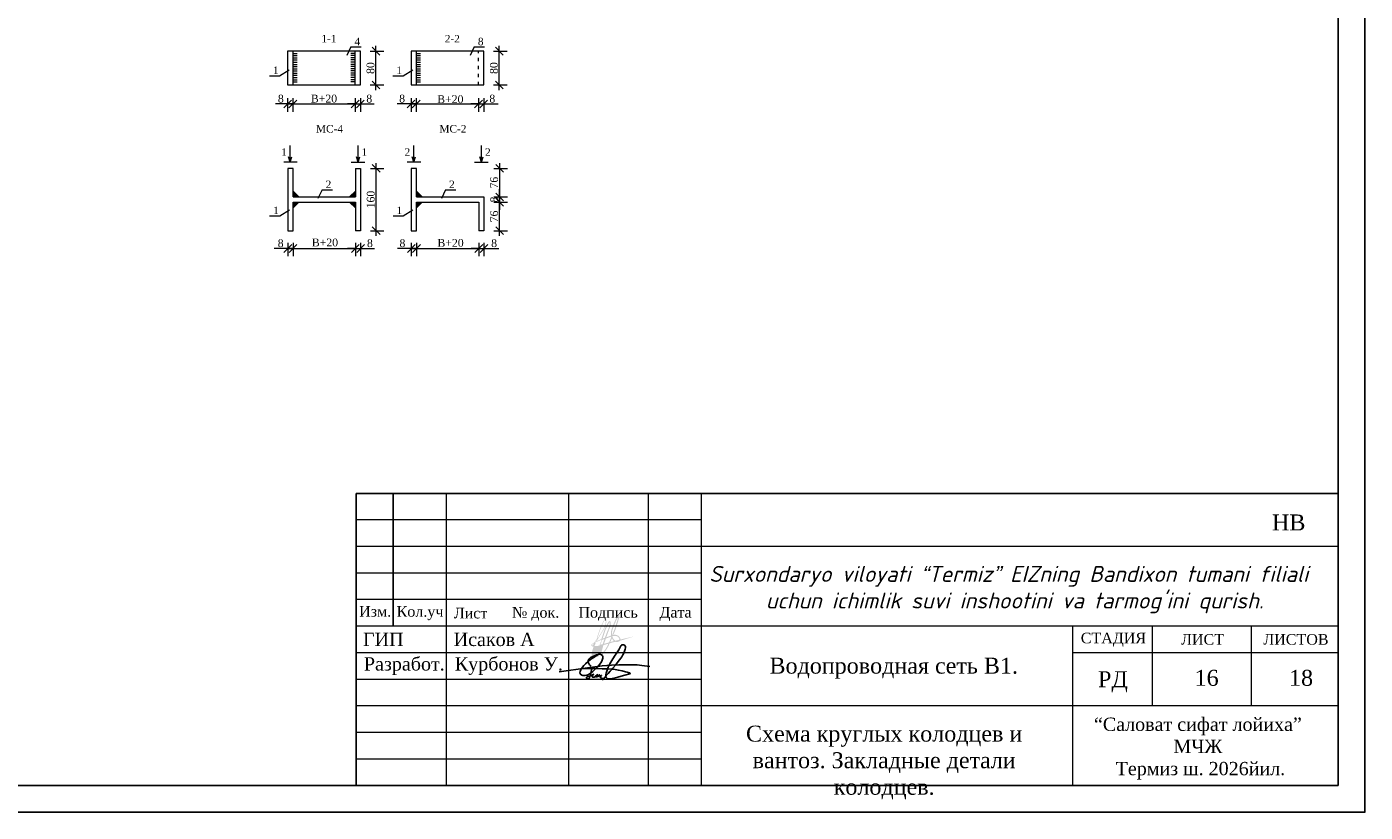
# Model space of a CAD drawing. Extents: x 0 to 361260, y 0 to 4201817.
# Tile 5 of 256: x 360317 to 360570, y 4193509 to 4193657. Entities that reach past the tile are written whole.
import ezdxf

# ---------------------------------------------------------------- set-up
doc = ezdxf.new("R2010")
doc.units = 0
doc.header["$LTSCALE"] = 0.5
doc.header["$MEASUREMENT"] = 0
doc.linetypes.add('ACAD_ISO03W100', pattern=[30, 12, -18])
for name, color, linetype in [('(002) Рамка', 7, 'Continuous'), ('(007) Здания', 7, 'Continuous'), ('Канализация 2', 7, 'Continuous'), ('НВК-сервис', 7, 'Continuous'), ('НВК_сервис', 7, 'Continuous'), ('Рамка', 7, 'Continuous')]:
    doc.layers.add(name, color=color, linetype=linetype)
doc.styles.add('Arial', font='arial.ttf')
doc.styles.add('H', font='times.ttf', dxfattribs={"height": 250})
doc.styles.add('NSI4', font='times.ttf', dxfattribs={"height": 300})
doc.styles.add('style3', font='times.ttf', dxfattribs={"height": 2.5})
doc.styles.add('TimesCr', font='times.ttf')
doc.styles.add('Н3', font='times.ttf', dxfattribs={"height": 300})

# ---------------------------------------------------------------- blocks, each defined once
blk = doc.blocks.new('_Oblique')
at = {"color": 0, "linetype": 'ByBlock', "lineweight": -2}
blk.add_line((-0.5, -0.5), (0.5, 0.5), dxfattribs=at)

msp = doc.modelspace()

# ---------------------------------------------------------------- hatches: boundary and pattern name
h = msp.add_hatch(color=256)
h.dxf.hatch_style = 1
h.paths.add_polyline_path([(360423.875, 4193538.407, 0.1262508), (360423.974, 4193537.885, 0.4193589), (360424.277, 4193537.82, 0.0278241), (360424.777, 4193538.328, 0.3725668), (360425.058, 4193538.268, 0.0744506), (360425.507, 4193538.788, 0.1762649), (360425.651, 4193538.641, 0.2381483), (360425.943, 4193538.735, 0.070359), (360427.014, 4193540.211), (360427.3, 4193540.825), (360427.949, 4193541.012), (360428.336, 4193541.105, 0.1285859), (360428.715, 4193541.066, 0.1100403), (360429.139, 4193541.209, 0.0952032), (360429.262, 4193541.325), (360429.765, 4193541.445), (360431.829, 4193542.11), (360429.717, 4193541.634), (360429.333, 4193541.543, 0.1570642), (360429.183, 4193541.949, 0.1098425), (360428.897, 4193542.256, 0.0941377), (360428.381, 4193542.425, 0.0581307), (360427.982, 4193542.407), (360428.372, 4193543.352), (360428.871, 4193544.889), (360429.093, 4193545.649, 0.0929271), (360429.13, 4193546.039, 0.7179445), (360428.84, 4193546.102, 0.0455168), (360427.824, 4193543.907, 0.0568013), (360427.538, 4193542.96, 0.0889927), (360427.549, 4193542.272), (360426.667, 4193541.961), (360427.189, 4193543.422, 0.1256115), (360427.5, 4193544.653, 0.028403), (360427.476, 4193544.884, 0.5525631), (360427.165, 4193544.973, 0.053921), (360426.943, 4193544.66, 0.0604641), (360426.218, 4193543.105), (360425.726, 4193541.622), (360424.892, 4193541.224), (360425.028, 4193541.569, 0.00753), (360425.255, 4193541.922), (360426.122, 4193543.306, 0.0638362), (360426.599, 4193544.476, 0.0703583), (360426.685, 4193545.254, 0.6062263), (360426.381, 4193545.39, 0.0763548), (360425.676, 4193544.014, 0.0488872), (360424.88, 4193541.699, -0.0171647), (360424.335, 4193540.93), (360424.173, 4193540.83), (360423.886, 4193540.629, 0.4383307), (360423.889, 4193540.312, 0.0958676), (360424.133, 4193540.214, 0.011487), (360424.282, 4193540.201, 0.018535), (360423.947, 4193539.174, 0.0144567)])
h.paths.add_polyline_path([(360425.998, 4193540.423), (360426.05, 4193540.578), (360426.066, 4193540.582, -0.0069687)], flags=16)
h.paths.add_polyline_path([(360423.949, 4193540.553), (360424.227, 4193540.748), (360424.397, 4193540.852, -0.011429), (360424.002, 4193540.359, -0.5668289)], flags=16)
h.paths.add_polyline_path([(360424.422, 4193540.294), (360424.712, 4193541.028), (360425.804, 4193541.55), (360425.705, 4193541.252), (360425.36, 4193540.412), (360425.33, 4193540.405, -0.0729591)], flags=16)
h.paths.add_polyline_path([(360424.402, 4193540.855, 0.0166532), (360424.937, 4193541.606), (360424.709, 4193541.027), (360424.584, 4193540.967)], flags=16)
h.paths.add_polyline_path([(360424.163, 4193540.408, 0.0158357), (360424.355, 4193540.393), (360424.361, 4193540.408, -0.1010979)], flags=16)
h.paths.add_polyline_path([(360424.564, 4193540.39), (360424.788, 4193540.957), (360425.641, 4193541.364), (360425.615, 4193541.286), (360425.289, 4193540.494, -0.0601848)], flags=0)
h.paths.add_polyline_path([(360424.937, 4193538.518, 0.0437798), (360425.564, 4193539.446), (360425.426, 4193539.039, -0.08725), (360424.977, 4193538.457, -1.2616524), (360424.933, 4193538.475, -0.0002215)], flags=16)
h.paths.add_polyline_path([(360425.524, 4193540.552), (360425.798, 4193541.218), (360425.884, 4193541.477), (360426.303, 4193541.625), (360425.976, 4193540.661)], flags=16)
h.paths.add_polyline_path([(360424.946, 4193541.622), (360424.991, 4193541.738, -0.0477082), (360425.768, 4193543.977, -0.0722291), (360426.411, 4193545.261, -0.9106759), (360426.586, 4193545.242, -0.0807738), (360426.471, 4193544.383, -0.0574093), (360426.037, 4193543.356), (360425.171, 4193541.974, -0.0075523)], flags=16)
h.paths.add_polyline_path([(360426.121, 4193540.496), (360426.328, 4193540.546), (360427.051, 4193540.754), (360426.839, 4193540.298, -0.0696064), (360425.812, 4193538.881, -0.199512), (360425.712, 4193538.832, -0.2918813), (360425.679, 4193538.941)], flags=16)
h.paths.add_polyline_path([(360425.226, 4193542.245, -0.0367022), (360425.858, 4193543.942, -0.072489), (360426.49, 4193545.206, 0.3316102), (360426.486, 4193545.322, -0.0888936), (360426.378, 4193544.411, -0.0573204), (360425.954, 4193543.406)], flags=0)
h.paths.add_polyline_path([(360426.583, 4193541.724), (360427.643, 4193542.098), (360427.379, 4193541.458), (360427.16, 4193540.989), (360426.224, 4193540.719)], flags=16)
h.paths.add_polyline_path([(360425.962, 4193541.711), (360426.404, 4193543.044, -0.0606541), (360427.112, 4193544.561, -0.0487256), (360427.287, 4193544.815, 0.2034911), (360427.309, 4193544.888, 0.3085655), (360427.302, 4193544.778, -0.1326643), (360427.045, 4193543.568), (360426.846, 4193543.042), (360426.937, 4193543.296), (360426.382, 4193541.86)], flags=16)
h.paths.add_polyline_path([(360427.409, 4193541.06), (360427.558, 4193541.379), (360427.718, 4193541.768, 0.0931386), (360428.102, 4193541.249), (360427.899, 4193541.201)], flags=16)
h.paths.add_polyline_path([(360428.361, 4193542.231, -0.0910522), (360428.794, 4193542.09, -0.1112488), (360429.021, 4193541.838, -0.1827008), (360429.139, 4193541.496), (360428.337, 4193541.305, -0.0378138), (360428.164, 4193541.463, 0.0684101), (360428.273, 4193541.358, -0.0969355), (360427.907, 4193541.827, -0.0483338), (360427.777, 4193542.156, -0.0973165)], flags=16)
h.paths.add_polyline_path([(360427.752, 4193543.036, -0.0503741), (360428.006, 4193543.835, -0.0428752), (360428.937, 4193545.879, -0.051462), (360428.906, 4193545.703), (360428.685, 4193544.947), (360428.189, 4193543.42), (360427.737, 4193542.326, -0.1024167)], flags=16)
at = {"layer": 'НВК_сервис', "lineweight": 20}
for points in [[(360367.658, 4193625.9), (360367.658, 4193624.819), (360368.739, 4193624.819)], [(360379.399, 4193625.9), (360379.399, 4193624.819), (360378.317, 4193624.819)], [(360390.901, 4193625.9), (360390.901, 4193624.819), (360391.983, 4193624.819)], [(360367.658, 4193622.759), (360367.658, 4193623.84), (360368.739, 4193623.84)], [(360379.399, 4193622.759), (360379.399, 4193623.84), (360378.317, 4193623.84)], [(360390.901, 4193622.759), (360390.901, 4193623.84), (360391.983, 4193623.84)]]:
    msp.add_hatch(color=0, dxfattribs=at).paths.add_polyline_path(points)

# ---------------------------------------------------------------- linework, layer by layer
at = {"layer": '(007) Здания'}
msp.add_line((360386.526, 4193569.009), (360386.526, 4193544.009), dxfattribs=at)
at = {"color": 0, "ltscale": 30}
msp.add_line((360149.526, 4193509.04), (360569.611, 4193509.04), dxfattribs=at)
at = {"color": 0, "ltscale": 100}
for points in [[(360421.999, 4193536.072), (360421.842, 4193535.835), (360421.711, 4193535.522), (360421.683, 4193535.249), (360421.802, 4193535.016), (360422.021, 4193534.849), (360422.23, 4193534.78), (360422.474, 4193534.768), (360422.685, 4193534.778), (360423.014, 4193534.841), (360423.326, 4193534.972), (360423.693, 4193535.203), (360424.141, 4193535.527), (360424.443, 4193535.81), (360425.195, 4193536.6), (360425.384, 4193536.818), (360425.628, 4193537.166), (360425.822, 4193537.485), (360425.965, 4193537.827), (360426.016, 4193538.023), (360426.007, 4193538.24), (360425.994, 4193538.363), (360425.971, 4193538.436), (360425.923, 4193538.499), (360425.825, 4193538.603), (360425.739, 4193538.664), (360425.617, 4193538.738), (360425.504, 4193538.763), (360425.282, 4193538.763), (360425.126, 4193538.706), (360424.749, 4193538.491), (360424.25, 4193538.172), (360423.709, 4193537.779), (360423.256, 4193537.401), (360422.769, 4193536.97), (360422.449, 4193536.664), (360421.999, 4193536.072), (360424.634, 4193536.1), (360425.196, 4193536.071), (360425.878, 4193536.052), (360426.376, 4193536.037), (360427.038, 4193536.013), (360427.746, 4193535.972), (360428.326, 4193535.875), (360428.928, 4193535.744), (360429.624, 4193535.626), (360430.281, 4193535.458), (360430.592, 4193535.398), (360430.778, 4193535.347), (360431.066, 4193535.259), (360431.142, 4193535.221), (360431.178, 4193535.203), (360431.198, 4193535.172), (360431.184, 4193535.147), (360431.103, 4193535.099), (360430.138, 4193534.807), (360429.483, 4193534.632), (360428.846, 4193534.443), (360428.102, 4193534.241), (360427.817, 4193534.184), (360427.628, 4193534.146), (360427.204, 4193534.139), (360426.963, 4193534.163), (360426.834, 4193534.221), (360426.701, 4193534.321), (360426.637, 4193534.409), (360426.563, 4193534.575), (360426.543, 4193534.808), (360426.546, 4193534.951), (360426.618, 4193535.213), (360426.731, 4193535.612), (360427.009, 4193536.318), (360427.31, 4193536.942), (360427.689, 4193537.605), (360428.181, 4193538.398), (360428.628, 4193539.036), (360428.996, 4193539.585), (360429.21, 4193539.968), (360429.425, 4193540.353), (360429.519, 4193540.471), (360429.668, 4193540.538), (360429.812, 4193540.551), (360429.961, 4193540.531), (360430.142, 4193540.44), (360430.234, 4193540.319), (360430.28, 4193540.16), (360430.272, 4193539.948), (360430.234, 4193539.717), (360430.118, 4193539.341), (360429.948, 4193538.959), (360429.756, 4193538.626), (360429.562, 4193538.29), (360429.381, 4193538.021), (360429.16, 4193537.691), (360428.918, 4193537.389), (360428.368, 4193536.715), (360427.887, 4193536.144), (360427.746, 4193535.972), (360427.379, 4193535.568), (360427.021, 4193535.142), (360426.385, 4193534.424), (360425.983, 4193533.97), (360425.935, 4193533.992), (360425.93, 4193534.156), (360425.87, 4193534.25), (360425.775, 4193534.293), (360425.631, 4193534.337), (360425.535, 4193534.41), (360425.575, 4193534.509), (360425.642, 4193534.626), (360425.784, 4193534.777), (360425.293, 4193534.565), (360425.202, 4193534.64), (360425.17, 4193534.675), (360425.418, 4193534.877), (360425.415, 4193534.907), (360425.395, 4193534.913), (360425.072, 4193534.602), (360424.973, 4193534.553), (360424.883, 4193534.523), (360424.818, 4193534.514), (360424.743, 4193534.52), (360424.68, 4193534.54), (360424.644, 4193534.577), (360424.638, 4193534.603), (360425.011, 4193534.905), (360425.01, 4193534.943), (360424.977, 4193534.954), (360424.572, 4193534.563), (360424.487, 4193534.51), (360424.354, 4193534.466), (360424.172, 4193534.452), (360424.062, 4193534.479), (360423.991, 4193534.54), (360423.971, 4193534.643), (360424.037, 4193534.774), (360424.136, 4193534.944), (360424.198, 4193534.996), (360424.239, 4193535.004), (360424.259, 4193534.992), (360424.257, 4193534.974), (360423.638, 4193534.712), (360423.424, 4193534.633), (360423.208, 4193534.573), (360423.056, 4193534.514), (360422.974, 4193534.482), (360422.937, 4193534.449), (360422.917, 4193534.399), (360422.919, 4193534.308), (360422.945, 4193534.248), (360422.997, 4193534.2), (360423.061, 4193534.162), (360423.132, 4193534.12), (360423.204, 4193534.121), (360423.285, 4193534.141), (360423.342, 4193534.183), (360423.404, 4193534.228), (360423.452, 4193534.3), (360423.502, 4193534.375), (360423.55, 4193534.469), (360423.581, 4193534.553), (360423.611, 4193534.632), (360423.629, 4193534.68), (360423.629, 4193534.708), (360423.652, 4193534.798), (360423.681, 4193534.961), (360423.733, 4193535.213), (360423.79, 4193535.497), (360423.902, 4193535.868), (360423.983, 4193536.093)], [(360425.126, 4193538.706), (360424.82, 4193538.652), (360424.555, 4193538.55), (360424.239, 4193538.412), (360423.994, 4193538.283), (360423.714, 4193538.137), (360423.524, 4193537.991), (360423.388, 4193537.865), (360423.314, 4193537.734), (360423.267, 4193537.618), (360423.25, 4193537.538), (360423.244, 4193537.391), (360423.245, 4193537.292), (360423.283, 4193537.16), (360423.352, 4193537.029), (360423.422, 4193536.912), (360423.511, 4193536.794), (360423.623, 4193536.679), (360423.814, 4193536.538)], [(360417.758, 4193535.435), (360423.115, 4193536.24), (360425.858, 4193536.559), (360427.647, 4193536.68), (360429.041, 4193536.747), (360430.563, 4193536.772), (360431.899, 4193536.773), (360432.484, 4193536.749), (360433.371, 4193536.679), (360434.828, 4193536.472)]]:
    msp.add_lwpolyline(points, dxfattribs=at)
at = {"layer": 'Канализация 2', "lineweight": 0}
for p, q in [((360564.526, 4193569.04), (360379.526, 4193569.04)), ((360379.526, 4193569.04), (360379.526, 4193514.04)), ((360396.526, 4193569.04), (360396.526, 4193514.04)), ((360419.526, 4193569.04), (360419.526, 4193514.04)), ((360434.526, 4193569.04), (360434.526, 4193514.04)), ((360444.526, 4193569.04), (360444.526, 4193514.04)), ((360564.526, 4193569.04), (360564.526, 4193514.04)), ((360444.526, 4193564.04), (360379.526, 4193564.04)), ((360564.526, 4193559.04), (360379.526, 4193559.04)), ((360444.526, 4193554.04), (360379.526, 4193554.04)), ((360444.526, 4193549.04), (360379.526, 4193549.04)), ((360564.526, 4193544.04), (360379.526, 4193544.04)), ((360514.526, 4193514.04), (360514.526, 4193544.04)), ((360529.526, 4193529.04), (360529.526, 4193544.04)), ((360548.219, 4193529.04), (360548.219, 4193544.04)), ((360444.526, 4193539.04), (360379.526, 4193539.04)), ((360564.526, 4193539.04), (360514.526, 4193539.04)), ((360444.526, 4193534.04), (360379.526, 4193534.04)), ((360564.526, 4193529.04), (360379.526, 4193529.04)), ((360444.526, 4193524.04), (360379.526, 4193524.04)), ((360444.526, 4193519.04), (360379.526, 4193519.04)), ((360564.526, 4193514.04), (360379.526, 4193514.04))]:
    msp.add_line(p, q, dxfattribs=at)
at = {"layer": 'Канализация 2', "color": 0, "lineweight": 0}
msp.add_lwpolyline([(360379.526, 4193569.04), (360564.526, 4193569.04), (360564.526, 4193514.04), (360379.526, 4193514.04)], close=True, dxfattribs=at)
at = {"layer": 'Канализация 2', "lineweight": 0}
msp.add_lwpolyline([(360564.526, 4193514.04), (360379.526, 4193514.04)], close=True, dxfattribs=at)
at = {"layer": 'НВК_сервис', "color": 0, "linetype": 'ByBlock'}
for p, q in [((360569.526, 4193806.04), (360569.526, 4193509.04)), ((360569.526, 4193509.04), (360569.526, 4193806.04)), ((360564.526, 4193801.04), (360564.526, 4193514.04)), ((360564.526, 4193514.04), (360169.526, 4193514.04)), ((360149.526, 4193509.04), (360569.526, 4193509.04))]:
    msp.add_line(p, q, dxfattribs=at)
at = {"layer": 'НВК_сервис', "color": 0, "lineweight": 20}
for p, q in [((360383.266, 4193644.917), (360383.266, 4193653.234)), ((360406.51, 4193644.917), (360406.51, 4193653.234)), ((360366.632, 4193652.255), (360366.632, 4193645.895)), ((360380.33, 4193652.255), (360366.632, 4193652.255)), ((360367.611, 4193652.255), (360367.611, 4193645.895)), ((360367.611, 4193651.842), (360368.42, 4193651.842)), ((360367.611, 4193651.429), (360368.42, 4193651.429)), ((360367.611, 4193651.016), (360368.42, 4193651.016)), ((360367.611, 4193650.603), (360368.42, 4193650.603)), ((360378.555, 4193653.044), (360377.772, 4193651.435)), ((360379.352, 4193651.842), (360378.543, 4193651.842)), ((360379.352, 4193651.429), (360378.543, 4193651.429)), ((360379.352, 4193651.016), (360378.543, 4193651.016)), ((360379.352, 4193650.603), (360378.543, 4193650.603)), ((360379.352, 4193645.895), (360379.352, 4193652.255)), ((360380.33, 4193645.895), (360380.33, 4193652.255)), ((360382.194, 4193652.255), (360384.734, 4193652.255)), ((360389.876, 4193652.255), (360389.876, 4193645.895)), ((360403.574, 4193652.255), (360389.876, 4193652.255)), ((360390.855, 4193652.255), (360390.855, 4193645.895)), ((360390.855, 4193651.842), (360391.664, 4193651.842)), ((360390.855, 4193651.429), (360391.664, 4193651.429)), ((360390.855, 4193651.016), (360391.664, 4193651.016)), ((360390.855, 4193650.603), (360391.664, 4193650.603)), ((360401.798, 4193653.044), (360401.016, 4193651.435)), ((360403.574, 4193645.895), (360403.574, 4193652.255)), ((360405.438, 4193652.255), (360407.978, 4193652.255)), ((360365.133, 4193647.631), (360366.952, 4193648.753)), ((360367.611, 4193650.189), (360368.42, 4193650.189)), ((360367.611, 4193649.776), (360368.42, 4193649.776)), ((360367.611, 4193649.363), (360368.42, 4193649.363)), ((360367.611, 4193648.95), (360368.42, 4193648.95)), ((360367.611, 4193648.537), (360368.42, 4193648.537)), ((360367.611, 4193648.124), (360368.42, 4193648.124)), ((360379.352, 4193650.189), (360378.543, 4193650.189)), ((360379.352, 4193649.776), (360378.543, 4193649.776)), ((360379.352, 4193649.363), (360378.543, 4193649.363)), ((360379.352, 4193648.95), (360378.543, 4193648.95)), ((360379.352, 4193648.537), (360378.543, 4193648.537)), ((360379.352, 4193648.124), (360378.543, 4193648.124)), ((360388.377, 4193647.631), (360390.196, 4193648.753)), ((360390.855, 4193650.189), (360391.664, 4193650.189)), ((360390.855, 4193649.776), (360391.664, 4193649.776)), ((360390.855, 4193649.363), (360391.664, 4193649.363)), ((360390.855, 4193648.95), (360391.664, 4193648.95)), ((360390.855, 4193648.537), (360391.664, 4193648.537)), ((360390.855, 4193648.124), (360391.664, 4193648.124)), ((360366.632, 4193645.895), (360380.33, 4193645.895)), ((360367.611, 4193647.711), (360368.42, 4193647.711)), ((360367.611, 4193647.297), (360368.42, 4193647.297)), ((360367.611, 4193646.884), (360368.42, 4193646.884)), ((360367.611, 4193646.471), (360368.42, 4193646.471)), ((360379.352, 4193647.711), (360378.543, 4193647.711)), ((360379.352, 4193647.297), (360378.543, 4193647.297)), ((360379.352, 4193646.884), (360378.543, 4193646.884)), ((360379.352, 4193646.471), (360378.543, 4193646.471)), ((360382.194, 4193645.895), (360384.734, 4193645.895)), ((360389.876, 4193645.895), (360403.574, 4193645.895)), ((360390.855, 4193647.711), (360391.664, 4193647.711)), ((360390.855, 4193647.297), (360391.664, 4193647.297)), ((360390.855, 4193646.884), (360391.664, 4193646.884)), ((360390.855, 4193646.471), (360391.664, 4193646.471)), ((360405.438, 4193645.895), (360407.978, 4193645.895)), ((360366.632, 4193643.403), (360366.632, 4193640.863)), ((360367.611, 4193643.403), (360367.611, 4193640.863)), ((360367.611, 4193643.403), (360367.611, 4193640.863)), ((360379.352, 4193643.403), (360379.352, 4193640.863)), ((360379.352, 4193643.403), (360379.352, 4193640.863)), ((360380.33, 4193643.403), (360380.33, 4193640.863)), ((360389.876, 4193643.403), (360389.876, 4193640.863)), ((360390.855, 4193643.403), (360390.855, 4193640.863)), ((360390.855, 4193643.403), (360390.855, 4193640.863)), ((360402.596, 4193643.403), (360402.596, 4193640.863)), ((360402.596, 4193643.403), (360402.596, 4193640.863)), ((360403.574, 4193643.403), (360403.574, 4193640.863)), ((360366.632, 4193642.33), (360364.358, 4193642.33)), ((360367.611, 4193642.33), (360366.632, 4193642.33)), ((360366.632, 4193642.33), (360380.33, 4193642.33)), ((360367.611, 4193642.33), (360369.078, 4193642.33)), ((360379.352, 4193642.33), (360377.884, 4193642.33)), ((360379.352, 4193642.33), (360380.33, 4193642.33)), ((360380.33, 4193642.33), (360382.937, 4193642.33)), ((360389.876, 4193642.33), (360387.27, 4193642.33)), ((360390.855, 4193642.33), (360389.876, 4193642.33)), ((360389.876, 4193642.33), (360403.574, 4193642.33)), ((360390.855, 4193642.33), (360392.322, 4193642.33)), ((360402.596, 4193642.33), (360401.128, 4193642.33)), ((360402.596, 4193642.33), (360403.574, 4193642.33)), ((360403.574, 4193642.33), (360406.264, 4193642.33)), ((360383.313, 4193617.481), (360383.313, 4193631.179)), ((360406.557, 4193631.179), (360406.557, 4193623.84)), ((360366.679, 4193630.2), (360366.679, 4193618.459)), ((360367.658, 4193630.2), (360366.679, 4193630.2)), ((360367.658, 4193624.819), (360367.658, 4193630.2)), ((360379.399, 4193630.2), (360379.399, 4193624.819)), ((360379.399, 4193630.2), (360380.377, 4193630.2)), ((360380.377, 4193630.2), (360380.377, 4193618.459)), ((360382.241, 4193630.2), (360384.781, 4193630.2)), ((360389.923, 4193630.2), (360389.923, 4193618.459)), ((360390.901, 4193630.2), (360389.923, 4193630.2)), ((360390.901, 4193624.819), (360390.901, 4193630.2)), ((360405.485, 4193630.2), (360408.024, 4193630.2)), ((360368.739, 4193624.819), (360367.658, 4193625.9)), ((360373.128, 4193626.161), (360372.346, 4193624.551)), ((360378.317, 4193624.819), (360379.399, 4193625.9)), ((360391.983, 4193624.819), (360390.901, 4193625.9)), ((360396.372, 4193626.161), (360395.59, 4193624.551)), ((360406.557, 4193624.819), (360406.557, 4193626.286)), ((360367.658, 4193624.819), (360379.399, 4193624.819)), ((360367.658, 4193618.459), (360367.658, 4193623.84)), ((360367.658, 4193623.84), (360379.399, 4193623.84)), ((360368.739, 4193623.84), (360367.658, 4193622.759)), ((360378.317, 4193623.84), (360379.399, 4193622.759)), ((360379.399, 4193623.84), (360379.399, 4193618.459)), ((360390.901, 4193624.819), (360403.621, 4193624.819)), ((360390.901, 4193618.459), (360390.901, 4193623.84)), ((360390.901, 4193623.84), (360402.643, 4193623.84)), ((360391.983, 4193623.84), (360390.901, 4193622.759)), ((360402.643, 4193623.84), (360402.643, 4193618.459)), ((360403.621, 4193624.819), (360403.621, 4193618.459)), ((360405.485, 4193624.819), (360408.024, 4193624.819)), ((360405.485, 4193624.819), (360408.024, 4193624.819)), ((360405.485, 4193623.84), (360408.024, 4193623.84)), ((360405.485, 4193623.84), (360408.024, 4193623.84)), ((360406.557, 4193617.481), (360406.557, 4193624.819)), ((360406.557, 4193623.84), (360406.557, 4193624.819)), ((360406.557, 4193623.84), (360406.557, 4193622.373)), ((360365.18, 4193621.256), (360366.999, 4193622.379)), ((360388.423, 4193621.256), (360390.243, 4193622.379)), ((360366.679, 4193618.459), (360367.658, 4193618.459)), ((360380.377, 4193618.459), (360379.399, 4193618.459)), ((360382.241, 4193618.459), (360384.781, 4193618.459)), ((360389.923, 4193618.459), (360390.901, 4193618.459)), ((360403.621, 4193618.459), (360402.643, 4193618.459)), ((360405.485, 4193618.459), (360408.024, 4193618.459)), ((360366.679, 4193616.197), (360366.679, 4193613.657)), ((360367.658, 4193616.197), (360367.658, 4193613.657)), ((360367.658, 4193616.197), (360367.658, 4193613.657)), ((360379.399, 4193616.197), (360379.399, 4193613.657)), ((360379.399, 4193616.197), (360379.399, 4193613.657)), ((360380.377, 4193616.197), (360380.377, 4193613.657)), ((360389.923, 4193616.197), (360389.923, 4193613.657)), ((360390.901, 4193616.197), (360390.901, 4193613.657)), ((360390.901, 4193616.197), (360390.901, 4193613.657)), ((360402.643, 4193616.197), (360402.643, 4193613.657)), ((360402.643, 4193616.197), (360402.643, 4193613.657)), ((360403.621, 4193616.197), (360403.621, 4193613.657)), ((360366.679, 4193615.125), (360364.073, 4193615.125)), ((360367.658, 4193615.125), (360366.679, 4193615.125)), ((360366.679, 4193615.125), (360380.377, 4193615.125)), ((360367.658, 4193615.125), (360369.125, 4193615.125)), ((360379.399, 4193615.125), (360377.931, 4193615.125)), ((360379.399, 4193615.125), (360380.377, 4193615.125)), ((360380.377, 4193615.125), (360382.984, 4193615.125)), ((360389.923, 4193615.125), (360387.317, 4193615.125)), ((360390.901, 4193615.125), (360389.923, 4193615.125)), ((360389.923, 4193615.125), (360403.621, 4193615.125)), ((360390.901, 4193615.125), (360392.369, 4193615.125)), ((360402.643, 4193615.125), (360401.175, 4193615.125)), ((360402.643, 4193615.125), (360403.621, 4193615.125)), ((360403.621, 4193615.125), (360406.424, 4193615.125))]:
    msp.add_line(p, q, dxfattribs=at)
at = {"layer": 'НВК_сервис', "color": 0, "linetype": 'Continuous', "lineweight": 20, "ltscale": 0.13}
for p, q in [((360378.555, 4193653.044), (360380.49, 4193653.044)), ((360401.798, 4193653.044), (360403.734, 4193653.044)), ((360363.197, 4193647.631), (360365.133, 4193647.631)), ((360386.441, 4193647.631), (360388.377, 4193647.631)), ((360373.128, 4193626.161), (360375.064, 4193626.161)), ((360396.372, 4193626.161), (360398.308, 4193626.161)), ((360363.244, 4193621.256), (360365.18, 4193621.256)), ((360386.488, 4193621.256), (360388.423, 4193621.256))]:
    msp.add_line(p, q, dxfattribs=at)
at = {"layer": 'НВК_сервис', "color": 0, "linetype": 'ACAD_ISO03W100', "lineweight": 20, "ltscale": 0.1}
msp.add_line((360402.596, 4193645.895), (360402.596, 4193652.255), dxfattribs=at)
at = {"layer": 'НВК_сервис', "color": 0, "linetype": 'Continuous', "lineweight": 20, "ltscale": 0.1}
for p, q in [((360367.134, 4193631.365), (360367.134, 4193634.478)), ((360379.923, 4193631.365), (360379.923, 4193634.478)), ((360390.377, 4193631.365), (360390.377, 4193634.478)), ((360403.167, 4193631.365), (360403.167, 4193634.478)), ((360367.134, 4193631.365), (360366.817, 4193632.347)), ((360367.134, 4193631.365), (360367.45, 4193632.347)), ((360379.923, 4193631.365), (360379.606, 4193632.347)), ((360379.923, 4193631.365), (360380.239, 4193632.347)), ((360390.377, 4193631.365), (360390.061, 4193632.347)), ((360390.377, 4193631.365), (360390.694, 4193632.347)), ((360403.167, 4193631.365), (360402.85, 4193632.347)), ((360403.167, 4193631.365), (360403.483, 4193632.347))]:
    msp.add_line(p, q, dxfattribs=at)
at = {"layer": 'НВК_сервис', "color": 0, "lineweight": 20, "ltscale": 0.5}
for p, q in [((360368.461, 4193631.365), (360365.902, 4193631.365)), ((360378.595, 4193631.365), (360381.154, 4193631.365)), ((360391.705, 4193631.365), (360389.146, 4193631.365)), ((360401.839, 4193631.365), (360404.398, 4193631.365))]:
    msp.add_line(p, q, dxfattribs=at)

# ---------------------------------------------------------------- block references
at = {"layer": 'НВК_сервис', "color": 0, "lineweight": 20, "xscale": 1.467648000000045, "yscale": 1.467648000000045, "zscale": 1.467648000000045}
for p, rotation in [((360383.266, 4193652.255), 90), ((360406.51, 4193652.255), 90), ((360383.266, 4193645.895), 270), ((360406.51, 4193645.895), 270), ((360367.611, 4193642.33), 180), ((360367.611, 4193642.33), 180), ((360380.33, 4193642.33), 180), ((360390.855, 4193642.33), 180), ((360390.855, 4193642.33), 180), ((360403.574, 4193642.33), 180), ((360383.313, 4193630.2), 90), ((360406.557, 4193630.2), 90), ((360406.557, 4193624.819), 270), ((360406.557, 4193624.819), 270), ((360406.557, 4193623.84), 90), ((360406.557, 4193623.84), 90), ((360383.313, 4193618.459), 270), ((360406.557, 4193618.459), 270), ((360367.658, 4193615.125), 180), ((360367.658, 4193615.125), 180), ((360380.377, 4193615.125), 180), ((360390.901, 4193615.125), 180), ((360390.901, 4193615.125), 180), ((360403.621, 4193615.125), 180)]:
    msp.add_blockref('_Oblique', p, dxfattribs=dict(at, rotation=rotation))
for p in [(360366.632, 4193642.33), (360379.352, 4193642.33), (360379.352, 4193642.33), (360389.876, 4193642.33), (360402.596, 4193642.33), (360402.596, 4193642.33), (360366.679, 4193615.125), (360379.399, 4193615.125), (360379.399, 4193615.125), (360389.923, 4193615.125), (360402.643, 4193615.125), (360402.643, 4193615.125)]:
    msp.add_blockref('_Oblique', p, dxfattribs=at)

# ---------------------------------------------------------------- texts
at = {"layer": '(002) Рамка', "lineweight": 0, "style": 'H'}
msp.add_text('                                  НВ             ', height=3, dxfattribs=at).set_placement((360513.537, 4193562.068))
at = {"layer": '(002) Рамка', "insert": (360445.062, 4193555.382, -533.015), "char_height": 3, "width": 117.50921, "attachment_point": 1}
msp.add_mtext('\\pi0.9671;{\\fISOCPEUR|b0|i1|c204|p34;Surxondaryo viloyati “Termiz” EIZning Bandixon tumani filiali \\P\\pi11.64551;uchun ichimlik suvi inshootini va tarmog’ini qurish.}', dxfattribs=at)
at = {"layer": '(007) Здания', "char_height": 2, "attachment_point": 5, "style": 'style3'}
for s, insert, width in [('Изм.', (360383.122, 4193546.818), 10), ('Кол.уч', (360391.573, 4193546.499), 10), ('{\\fTimes New Roman|b0|i0|c204|p18;Лист}', (360401.096, 4193546.499), 10), ('№ док.', (360413.351, 4193546.35), 10), ('{\\fTimes New Roman|b0|i0|c204|p18;Подпись}', (360427.002, 4193546.35), 15), ('{\\fTimes New Roman|b0|i0|c204|p18;Дата}', (360439.695, 4193546.35), 10.38604)]:
    msp.add_mtext(s, dxfattribs=dict(at, insert=insert, width=width))
at = {"layer": 'Канализация 2', "lineweight": 0}
for s, height, style, p in [('СТАДИЯ', 2, 'Н3', (360516.03, 4193540.821)), ('ЛИСТ', 2, 'Н3', (360534.922, 4193540.563)), ('ЛИСТОВ', 2, 'Н3', (360550.417, 4193540.563)), ('РД', 3, 'H', (360519.284, 4193532.57)), ('16', 3, 'H', (360537.471, 4193532.828)), ('18', 3, 'H', (360555.254, 4193532.828))]:
    msp.add_text(s, height=height, dxfattribs=dict(at, style=style)).set_placement(p)
at = {"layer": 'Канализация 2', "color": 0, "lineweight": 0, "char_height": 2.5, "attachment_point": 4, "style": 'NSI4'}
for s, insert, width in [(' {\\H0.4x; }ГИП          Исаков А', (360379.502, 4193541.54), 38.53508), ('Разработ.  Курбонов У.', (360380.998, 4193536.54), 39.40719)]:
    msp.add_mtext(s, dxfattribs=dict(at, insert=insert, width=width))
at = {"layer": 'Канализация 2', "lineweight": 0, "insert": (360480.798, 4193536.132), "char_height": 3, "width": 56.1852, "attachment_point": 5, "style": 'H'}
msp.add_mtext('{\\fTimes New Roman|b0|i0|c204|p18;Водопроводная сеть В1.}', dxfattribs=at)
at = {"layer": 'НВК-сервис', "color": 0, "linetype": 'ByBlock', "lineweight": 20, "insert": (360478.997, 4193525.326), "char_height": 3, "width": 65.23407, "attachment_point": 2, "style": 'TimesCr'}
msp.add_mtext('{\\fTimes New Roman|b0|i0|c204|p18;Схема круглых колодцев и вантоз. Закладные детали колодцев.}', dxfattribs=at)
at = {"layer": 'НВК_сервис', "color": 0, "linetype": 'Continuous', "lineweight": 20, "ltscale": 0.13, "char_height": 1.40894, "attachment_point": 1, "style": 'TimesCr'}
for s, insert, width in [('{\\fTimes New Roman|b0|i0|c204|p18;1-1}', (360372.993, 4193655.313), 3.38644), ('{\\fTimes New Roman|b0|i0|c204|p18;4}', (360379.227, 4193654.783), 0.81847), ('{\\fTimes New Roman|b0|i0|c204|p18;2-2}', (360396.237, 4193655.313), 2.53332), ('{\\fTimes New Roman|b0|i0|c204|p18;8}', (360402.471, 4193654.783), 0.81847), ('{\\fTimes New Roman|b0|i0|c204|p18;1}', (360363.87, 4193649.37), 0.81847), ('{\\fTimes New Roman|b0|i0|c204|p18;1}', (360387.114, 4193649.37), 0.81847), ('{\\fTimes New Roman|b0|i0|c204|p18;МС-4}', (360371.981, 4193638.353), 4.81181), ('{\\fTimes New Roman|b0|i0|c204|p18;МС-2}', (360395.225, 4193638.353), 4.81181), ('{\\fTimes New Roman|b0|i0|c204|p18;2}', (360373.801, 4193627.9), 0.81847), ('{\\fTimes New Roman|b0|i0|c204|p18;2}', (360397.045, 4193627.9), 0.81847), ('{\\fTimes New Roman|b0|i0|c204|p18;1}', (360363.917, 4193622.996), 0.81847), ('{\\fTimes New Roman|b0|i0|c204|p18;1}', (360387.16, 4193622.996), 0.81847)]:
    msp.add_mtext(s, dxfattribs=dict(at, insert=insert, width=width))
at = {"layer": 'НВК_сервис', "color": 0, "lineweight": 20, "attachment_point": 5, "rotation": 90, "style": 'TimesCr'}
for s, insert, char_height in [('80', (360382.248, 4193649.075), 1.4676), ('80', (360405.491, 4193649.075), 1.4676), ('76', (360405.535, 4193627.509), 1.4676), ('160', (360382.294, 4193624.33), 1.4676), ('8', (360405.538, 4193624.33), 1.468), ('76', (360405.535, 4193621.15), 1.4676)]:
    msp.add_mtext(s, dxfattribs=dict(at, insert=insert, char_height=char_height))
at = {"layer": 'НВК_сервис', "color": 0, "lineweight": 20, "attachment_point": 5, "style": 'TimesCr'}
for s, insert, char_height in [('8', (360365.353, 4193643.319), 1.468), ('В+20', (360373.481, 4193643.319), 1.4676), ('8', (360382.012, 4193643.319), 1.468), ('8', (360388.196, 4193643.319), 1.468), ('В+20', (360397.279, 4193643.202), 1.4676), ('8', (360405.188, 4193643.319), 1.468), ('8', (360365.322, 4193616.113), 1.468), ('В+20', (360373.666, 4193616.247), 1.4676), ('8', (360382.137, 4193616.113), 1.468), ('8', (360388.256, 4193616.113), 1.468), ('В+20', (360397.325, 4193616.17), 1.4676), ('8', (360405.529, 4193616.113), 1.468)]:
    msp.add_mtext(s, dxfattribs=dict(at, insert=insert, char_height=char_height))
at = {"layer": 'НВК_сервис', "color": 0, "linetype": 'Continuous', "lineweight": 20, "ltscale": 0.1, "char_height": 1.40894, "width": 0.80033, "style": 'TimesCr'}
for s, insert, attachment_point in [('{\\fTimes New Roman|b0|i0|c0|p18;1}', (360366.485, 4193632.565), 9), ('{\\fTimes New Roman|b0|i0|c0|p18;1}', (360380.571, 4193632.565), 7), ('{\\fTimes New Roman|b0|i0|c204|p18;2}', (360389.729, 4193632.565), 9), ('{\\fTimes New Roman|b0|i0|c204|p18;2}', (360403.815, 4193632.565), 7)]:
    msp.add_mtext(s, dxfattribs=dict(at, insert=insert, attachment_point=attachment_point))
at = {"layer": 'Рамка', "color": 7, "linetype": 'Continuous', "lineweight": 9, "insert": (360538.092, 4193521.017), "char_height": 2.5, "width": 46.03876, "attachment_point": 5, "style": 'Arial'}
msp.add_mtext('{\\fTimes New Roman|b0|i0|c204|p18;\\C256;“Саловат сифат лойиха” MЧЖ\\P \\C7;Термиз ш. 2026йил.}', dxfattribs=at)

doc.saveas('drawing.dxf')
